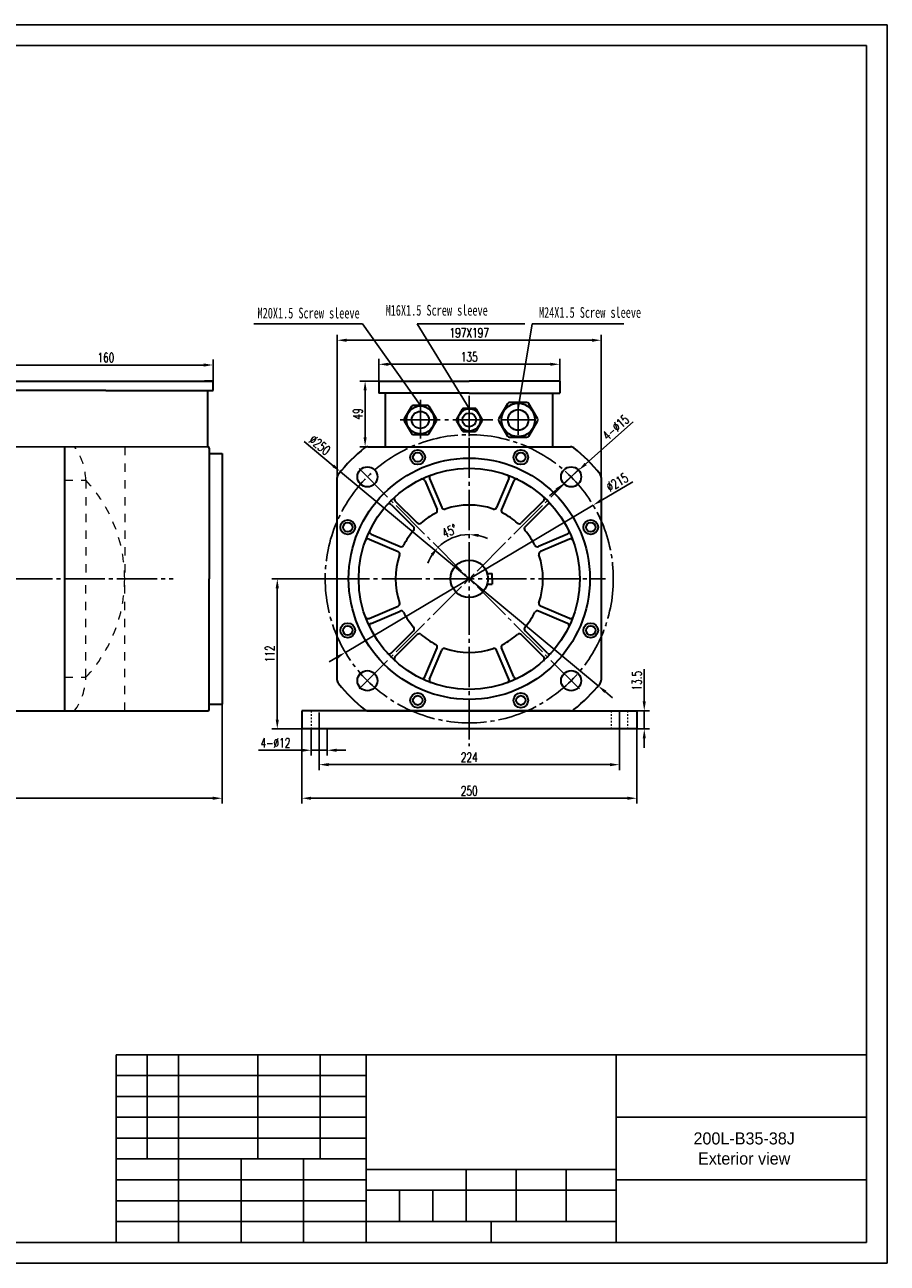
# Model space of a CAD drawing. Header units: inches. Extents: x -1054 to 8431, y -6070 to -4411.
# Tile 2 of 15: x -391 to 253, y -6070 to -5146. Entities that reach past the tile are written whole.
import ezdxf

# ---------------------------------------------------------------- set-up
doc = ezdxf.new("R2010")
doc.units = ezdxf.units.IN
doc.header["$MEASUREMENT"] = 0
doc.linetypes.add('EB_DASHDOT', pattern=[39, 30, -3, 3, -3])
doc.linetypes.add('JIS_02_1.2', pattern=[2.5, 1.25, -1.25])
for name, color, linetype in [('1', 1, 'Continuous'), ('尺寸线', 7, 'Continuous'), ('细实线', 7, 'Continuous')]:
    doc.layers.add(name, color=color, linetype=linetype)
for name, color, linetype, lineweight in [('CAXA1', 1, 'EB_DASHDOT', 25), ('实线', 7, 'Continuous', 30), ('虚线', 7, 'JIS_02_1.2', 13)]:
    doc.layers.add(name, color=color, linetype=linetype, lineweight=lineweight)
doc.styles.add('STYLE1', font='txt', dxfattribs={"width": 0.7})
doc.styles.add('STYLE2', font='txt')
doc.styles.add('wldj', font='txt.shx', dxfattribs={"width": 0.7, "bigfont": 'INTECAD.SHX'})
doc.dimstyles.new('半径标注', dxfattribs={"dimscale": 2, "dimtxt": 3.5, "dimasz": 3.5, "dimexe": 2, "dimexo": 0, "dimgap": 1, "dimtad": 1, "dimdec": 3, "dimdsep": 46, "dimtxsty": 'wldj', "dimcen": 0.09, "dimclrd": 1, "dimclre": 1, "dimclrt": 3, "dimazin": 2, "dimtfac": 0.7, "dimtdec": 3, "dimtmove": 0, "dimatfit": 3, "dimfxl": 1, "dimtzin": 0, "dimarcsym": 0})

# ---------------------------------------------------------------- blocks, each defined once
blk = doc.blocks.new('*D44')
at = {"color": 1, "lineweight": -2}
for start, end in [(90, 135), (65.69093, 77.84546), (147.15454, 159.30907)]:
    blk.add_arc((-59.18, -5559.41), 33.06, start, end, dxfattribs=at)
at = {"color": 1}
for points in [[(-52.34, -5528.25), (-52.09, -5525.93), (-59.18, -5526.35)], [(-87.86, -5540.75), (-86.04, -5542.21), (-82.55, -5536.03)]]:
    blk.add_solid(points, dxfattribs=at)
at = {"layer": 'Defpoints', "color": 0}
for p in [(-59.18, -5454.18), (-141.32, -5477.27), (-67.73, -5527.48), (-59.18, -5559.41), (-59.18, -5684.15)]:
    blk.add_point(p, dxfattribs=at)
at = {"color": 3, "insert": (-73.93, -5523.79), "char_height": 7, "attachment_point": 5, "rotation": 22.5, "style": 'wldj'}
blk.add_mtext('45°', dxfattribs=at)
blk = doc.blocks.new('*D37')
at = {"color": 1, "lineweight": -2}
for p, q in [((-243.62, -5652.91), (-243.62, -5727.12)), ((-699.12, -5657.91), (-699.12, -5727.12)), ((-692.12, -5723.12), (-250.62, -5723.12))]:
    blk.add_line(p, q, dxfattribs=at)
at = {"color": 1}
for points in [[(-692.12, -5721.95), (-692.12, -5724.29), (-699.12, -5723.12)], [(-250.62, -5724.29), (-250.62, -5721.95), (-243.62, -5723.12)]]:
    blk.add_solid(points, dxfattribs=at)
at = {"layer": 'Defpoints', "color": 0}
for p in [(-243.62, -5652.91), (-699.12, -5657.91), (-243.62, -5723.12)]:
    blk.add_point(p, dxfattribs=at)
at = {"color": 3, "insert": (-471.37, -5717.62), "char_height": 7, "attachment_point": 5, "style": 'wldj'}
blk.add_mtext('455.5', dxfattribs=at)
blk = doc.blocks.new('*D38')
at = {"color": 1, "lineweight": -2}
for p, q in [((-157.68, -5483.84), (-157.68, -5377.49)), ((-150.68, -5381.49), (32.32, -5381.49)), ((39.32, -5483.84), (39.32, -5377.49))]:
    blk.add_line(p, q, dxfattribs=at)
at = {"color": 1}
for points in [[(-150.68, -5380.32), (-150.68, -5382.66), (-157.68, -5381.49)], [(32.32, -5380.32), (32.32, -5382.66), (39.32, -5381.49)]]:
    blk.add_solid(points, dxfattribs=at)
at = {"layer": 'Defpoints', "color": 0}
for p in [(39.32, -5381.49), (-157.68, -5483.84), (39.32, -5483.84)]:
    blk.add_point(p, dxfattribs=at)
at = {"color": 3, "insert": (-59.18, -5375.99), "char_height": 7, "attachment_point": 5, "style": 'wldj'}
blk.add_mtext('197X197', dxfattribs=at)
blk = doc.blocks.new('*D46')
at = {"color": 1, "lineweight": -2}
for p, q in [((62.77, -5486.99), (39.27, -5500.95)), ((-151.61, -5614.3), (33.25, -5504.52)), ((-157.63, -5617.88), (-163.64, -5621.45))]:
    blk.add_line(p, q, dxfattribs=at)
at = {"color": 1}
for points in [[(38.68, -5499.94), (39.87, -5501.95), (33.25, -5504.52)], [(-158.22, -5616.87), (-157.03, -5618.88), (-151.61, -5614.3)]]:
    blk.add_solid(points, dxfattribs=at)
at = {"layer": 'Defpoints', "color": 0}
for p in [(33.25, -5504.52), (-151.61, -5614.3)]:
    blk.add_point(p, dxfattribs=at)
at = {"color": 3, "insert": (51.22, -5487.45), "char_height": 7, "attachment_point": 5, "rotation": 30.70478, "style": 'wldj'}
blk.add_mtext('∅215', dxfattribs=at)
blk = doc.blocks.new('*D47')
at = {"color": 1, "lineweight": -2}
for p, q in [((63.24, -5442.32), (27.69, -5473.79)), ((11.22, -5488.37), (22.45, -5478.43)), ((5.98, -5493.01), (0.74, -5497.65))]:
    blk.add_line(p, q, dxfattribs=at)
at = {"color": 1}
for points in [[(26.92, -5472.91), (28.47, -5474.66), (22.45, -5478.43)], [(5.21, -5492.13), (6.75, -5493.88), (11.22, -5488.37)]]:
    blk.add_solid(points, dxfattribs=at)
at = {"layer": 'Defpoints', "color": 0}
for p in [(22.45, -5478.43), (11.22, -5488.37)]:
    blk.add_point(p, dxfattribs=at)
at = {"color": 3, "insert": (50.15, -5446.57), "char_height": 7, "attachment_point": 5, "rotation": 41.5143, "style": 'wldj'}
blk.add_mtext('{\\Ftxt,intecad|c134;4-%%C15}', dxfattribs=at)
blk = doc.blocks.new('*D39')
at = {"color": 1, "lineweight": -2}
for p, q in [((-182.38, -5457.1), (-160.73, -5475.08)), ((36.99, -5639.27), (-155.34, -5479.55)), ((42.37, -5643.74), (47.76, -5648.21))]:
    blk.add_line(p, q, dxfattribs=at)
at = {"color": 1}
for points in [[(-159.98, -5474.18), (-161.47, -5475.98), (-155.34, -5479.55)], [(43.12, -5642.84), (41.63, -5644.64), (36.99, -5639.27)]]:
    blk.add_solid(points, dxfattribs=at)
at = {"layer": 'Defpoints', "color": 0}
for p in [(-155.34, -5479.55), (36.99, -5639.27)]:
    blk.add_point(p, dxfattribs=at)
at = {"color": 3, "insert": (-170.73, -5459.62), "char_height": 7, "attachment_point": 5, "rotation": 320.29286, "style": 'wldj'}
blk.add_mtext('∅250', dxfattribs=at)
blk = doc.blocks.new('*D40')
at = {"color": 1, "lineweight": -2}
for p, q in [((-126.68, -5411.91), (-140.89, -5411.91)), ((-136.89, -5418.91), (-136.89, -5453.91)), ((-134.75, -5460.91), (-140.89, -5460.91))]:
    blk.add_line(p, q, dxfattribs=at)
at = {"color": 1}
for points in [[(-138.06, -5418.91), (-135.72, -5418.91), (-136.89, -5411.91)], [(-138.06, -5453.91), (-135.72, -5453.91), (-136.89, -5460.91)]]:
    blk.add_solid(points, dxfattribs=at)
at = {"layer": 'Defpoints', "color": 0}
for p in [(-126.68, -5411.91), (-136.89, -5460.91), (-134.75, -5460.91)]:
    blk.add_point(p, dxfattribs=at)
at = {"color": 3, "insert": (-142.39, -5436.41), "char_height": 7, "attachment_point": 5, "rotation": 90, "style": 'wldj'}
blk.add_mtext('49', dxfattribs=at)
blk = doc.blocks.new('*D41')
at = {"color": 1, "lineweight": -2}
for p, q in [((-126.68, -5411.91), (-126.68, -5395.41)), ((-119.68, -5399.41), (1.32, -5399.41)), ((8.32, -5411.91), (8.32, -5395.41))]:
    blk.add_line(p, q, dxfattribs=at)
at = {"color": 1}
for points in [[(-119.68, -5398.25), (-119.68, -5400.58), (-126.68, -5399.41)], [(1.32, -5398.25), (1.32, -5400.58), (8.32, -5399.41)]]:
    blk.add_solid(points, dxfattribs=at)
at = {"layer": 'Defpoints', "color": 0}
for p in [(8.32, -5399.41), (-126.68, -5411.91), (8.32, -5411.91)]:
    blk.add_point(p, dxfattribs=at)
at = {"color": 3, "insert": (-59.18, -5393.91), "char_height": 7, "attachment_point": 5, "style": 'wldj'}
blk.add_mtext('{\\Ftxt,intecad|c134;135}', dxfattribs=at)
blk = doc.blocks.new('*D52')
at = {"color": 1, "lineweight": -2}
for p, q in [((-410.3, -5411.91), (-410.3, -5395.95)), ((-403.3, -5399.95), (-257.3, -5399.95)), ((-250.3, -5411.91), (-250.3, -5395.95))]:
    blk.add_line(p, q, dxfattribs=at)
at = {"color": 1}
for points in [[(-403.3, -5398.78), (-403.3, -5401.12), (-410.3, -5399.95)], [(-257.3, -5398.78), (-257.3, -5401.12), (-250.3, -5399.95)]]:
    blk.add_solid(points, dxfattribs=at)
at = {"layer": 'Defpoints', "color": 0}
for p in [(-250.3, -5399.95), (-410.3, -5411.91), (-250.3, -5411.91)]:
    blk.add_point(p, dxfattribs=at)
at = {"color": 3, "insert": (-330.3, -5394.45), "char_height": 7, "attachment_point": 5, "style": 'wldj'}
blk.add_mtext('160', dxfattribs=at)
blk = doc.blocks.new('*D57')
at = {"color": 1, "lineweight": -2}
for p, q in [((-163.54, -5559.41), (-206.42, -5559.41)), ((-202.42, -5566.41), (-202.42, -5664.41)), ((-184.18, -5671.41), (-206.42, -5671.41))]:
    blk.add_line(p, q, dxfattribs=at)
at = {"color": 1}
for points in [[(-203.59, -5566.41), (-201.25, -5566.41), (-202.42, -5559.41)], [(-203.59, -5664.41), (-201.25, -5664.41), (-202.42, -5671.41)]]:
    blk.add_solid(points, dxfattribs=at)
at = {"layer": 'Defpoints', "color": 0}
for p in [(-163.54, -5559.41), (-202.42, -5671.41), (-184.18, -5671.41)]:
    blk.add_point(p, dxfattribs=at)
at = {"color": 3, "insert": (-207.92, -5615.41), "char_height": 7, "attachment_point": 5, "rotation": 90, "style": 'wldj'}
blk.add_mtext('112', dxfattribs=at)
blk = doc.blocks.new('*D58')
at = {"color": 1, "lineweight": -2}
for p, q in [((-171.18, -5673.31), (-171.18, -5702.05)), ((52.82, -5673.31), (52.82, -5702.05)), ((-164.18, -5698.05), (45.82, -5698.05))]:
    blk.add_line(p, q, dxfattribs=at)
at = {"color": 1}
for points in [[(-164.18, -5696.88), (-164.18, -5699.21), (-171.18, -5698.05)], [(45.82, -5696.88), (45.82, -5699.21), (52.82, -5698.05)]]:
    blk.add_solid(points, dxfattribs=at)
at = {"layer": 'Defpoints', "color": 0}
for p in [(-171.18, -5673.31), (52.82, -5673.31), (52.82, -5698.05)]:
    blk.add_point(p, dxfattribs=at)
at = {"color": 3, "insert": (-59.18, -5692.55), "char_height": 7, "attachment_point": 5, "style": 'wldj'}
blk.add_mtext('224', dxfattribs=at)
blk = doc.blocks.new('*D59')
at = {"color": 1, "lineweight": -2}
for p, q in [((-184.18, -5671.41), (-184.18, -5727.12)), ((65.82, -5671.41), (65.82, -5727.12)), ((-177.18, -5723.12), (58.82, -5723.12))]:
    blk.add_line(p, q, dxfattribs=at)
at = {"color": 1}
for points in [[(-177.18, -5721.95), (-177.18, -5724.29), (-184.18, -5723.12)], [(58.82, -5721.95), (58.82, -5724.29), (65.82, -5723.12)]]:
    blk.add_solid(points, dxfattribs=at)
at = {"layer": 'Defpoints', "color": 0}
for p in [(-184.18, -5671.41), (65.82, -5671.41), (65.82, -5723.12)]:
    blk.add_point(p, dxfattribs=at)
at = {"color": 3, "insert": (-59.18, -5717.62), "char_height": 7, "attachment_point": 5, "style": 'wldj'}
blk.add_mtext('250', dxfattribs=at)
blk = doc.blocks.new('*D60')
at = {"color": 1, "lineweight": -2}
for p, q in [((-177.18, -5671.41), (-177.18, -5691.31)), ((-165.18, -5671.41), (-165.18, -5691.31)), ((-184.18, -5687.31), (-216.41, -5687.31)), ((-165.18, -5687.31), (-177.18, -5687.31)), ((-158.18, -5687.31), (-151.18, -5687.31))]:
    blk.add_line(p, q, dxfattribs=at)
at = {"color": 1}
for points in [[(-184.18, -5686.14), (-184.18, -5688.48), (-177.18, -5687.31)], [(-158.18, -5686.14), (-158.18, -5688.48), (-165.18, -5687.31)]]:
    blk.add_solid(points, dxfattribs=at)
at = {"layer": 'Defpoints', "color": 0}
for p in [(-177.18, -5671.41), (-165.18, -5671.41), (-177.18, -5687.31)]:
    blk.add_point(p, dxfattribs=at)
at = {"color": 3, "insert": (-203.79, -5681.81), "char_height": 7, "attachment_point": 5, "style": 'wldj'}
blk.add_mtext('{\\Ftxt,intecad|c134;4-%%C12}', dxfattribs=at)
blk = doc.blocks.new('*D61')
at = {"color": 1, "lineweight": -2}
for p, q in [((71.41, -5650.91), (71.41, -5626.84)), ((65.82, -5657.91), (75.41, -5657.91)), ((71.41, -5671.41), (71.41, -5657.91)), ((65.82, -5671.41), (75.41, -5671.41)), ((71.41, -5678.41), (71.41, -5685.41))]:
    blk.add_line(p, q, dxfattribs=at)
at = {"color": 1}
for points in [[(70.24, -5650.91), (72.57, -5650.91), (71.41, -5657.91)], [(70.24, -5678.41), (72.57, -5678.41), (71.41, -5671.41)]]:
    blk.add_solid(points, dxfattribs=at)
at = {"layer": 'Defpoints', "color": 0}
for p in [(65.82, -5657.91), (71.41, -5657.91), (65.82, -5671.41)]:
    blk.add_point(p, dxfattribs=at)
at = {"color": 3, "insert": (65.91, -5635.38), "char_height": 7, "attachment_point": 5, "rotation": 90, "style": 'wldj'}
blk.add_mtext('{\\Ftxt,intecad|c134;13.5}', dxfattribs=at)

msp = doc.modelspace()

# ---------------------------------------------------------------- linework, layer by layer
for p, q in [((-1053.6629, -5146.1617), (252.7051, -5146.1617)), ((252.7051, -5146.1617), (252.7051, -6069.9505)), ((-641.1151, -5460.9113), (-254.2968, -5460.9113)), ((237.1531, -5914.4305), (-322.7189, -5914.4305)), ((-322.7189, -5914.4305), (-322.7189, -6054.3985)), ((-299.3909, -5992.1905), (-299.3909, -5914.4305)), ((-276.0629, -6054.3985), (-276.0629, -5914.4305)), ((-216.9653, -5992.1905), (-216.9653, -5914.4305)), ((-170.3093, -5992.1905), (-170.3093, -5914.4305)), ((-136.0949, -6054.3985), (-136.0949, -5914.4305)), ((50.5291, -6054.3985), (50.5291, -5914.4305)), ((-136.0949, -5929.9825), (-322.7189, -5929.9825)), ((-136.0949, -5945.5345), (-322.7189, -5945.5345)), ((-136.0949, -5961.0865), (-322.7189, -5961.0865)), ((237.1531, -5961.0865), (50.5291, -5961.0865)), ((-136.0949, -5976.6385), (-322.7189, -5976.6385)), ((-136.0949, -5992.1905), (-322.7189, -5992.1905)), ((-229.4069, -6054.3985), (-229.4069, -5992.1905)), ((-182.7509, -6054.3985), (-182.7509, -5992.1905)), ((50.5291, -5999.9665), (-136.0949, -5999.9665)), ((-61.4453, -6038.8465), (-61.4453, -5999.9665)), ((-24.1205, -6038.8465), (-24.1205, -5999.9665)), ((13.2043, -6038.8465), (13.2043, -5999.9665)), ((-136.0949, -6007.7425), (-322.7189, -6007.7425)), ((-136.0949, -6007.7425), (-322.7189, -6007.7425)), ((-136.0949, -6007.7425), (-322.7189, -6007.7425)), ((237.1531, -6007.7425), (50.5291, -6007.7425)), ((50.5291, -6015.5185), (-136.0949, -6015.5185)), ((-111.2117, -6038.8465), (-111.2117, -6015.5185)), ((-86.3285, -6038.8465), (-86.3285, -6015.5185)), ((-136.0949, -6023.2945), (-322.7189, -6023.2945)), ((50.5291, -6038.8465), (-322.7189, -6038.8465)), ((-42.7829, -6054.3985), (-42.7829, -6038.8465)), ((252.7051, -6069.9505), (-1053.6629, -6069.9505))]:
    msp.add_line(p, q)
at = {"color": 3}
for p, q in [((-219.9303, -5369.2174), (-138.9497, -5369.2174)), ((-138.9497, -5369.2174), (-95.677, -5430.1113)), ((-98.1649, -5369.2174), (-59.177, -5432.2713)), ((-98.1649, -5369.2174), (-17.6202, -5369.2174)), ((-22.677, -5432.2713), (-12.3613, -5369.2174)), ((-12.3613, -5369.2174), (26.6974, -5369.2174)), ((-12.3613, -5369.2174), (56.1119, -5369.2174))]:
    msp.add_line(p, q, dxfattribs=at)
at = {"layer": '1'}
for p, q in [((-975.9029, -5161.7137), (237.1531, -5161.7137)), ((237.1531, -5161.7137), (237.1531, -6054.3985)), ((237.1531, -6054.3985), (-975.9029, -6054.3985))]:
    msp.add_line(p, q, dxfattribs=at)
at = {"layer": 'CAXA1', "linetype": 'EB_DASHDOT', "lineweight": 25}
for p, q in [((-95.677, -5426.011), (-95.677, -5454.6859)), ((-95.677, -5426.011), (-95.677, -5454.6859)), ((-59.177, -5423.031), (-59.177, -5457.4409)), ((-59.177, -5423.031), (-59.177, -5457.4409)), ((-22.677, -5428.9911), (-22.677, -5451.931)), ((-22.677, -5428.9911), (-22.677, -5451.931)), ((-80.9825, -5440.9113), (-110.7892, -5440.9113)), ((-80.9825, -5440.9113), (-110.7892, -5440.9113)), ((-41.5437, -5440.9113), (-77.3116, -5440.9113)), ((-41.5437, -5440.9113), (-77.3116, -5440.9113)), ((-10.9214, -5440.9113), (-34.7667, -5440.9113)), ((-10.9214, -5440.9113), (-34.7667, -5440.9113)), ((-59.177, -5454.1758), (-59.177, -5684.1543)), ((-141.3208, -5477.2674), (-59.177, -5559.4113)), ((22.9669, -5477.2674), (-59.177, -5559.4113)), ((-634.0715, -5559.4113), (-280.0711, -5559.4113)), ((-163.5353, -5559.4113), (42.5616, -5559.4113)), ((-141.3208, -5641.5552), (-59.177, -5559.4113)), ((22.9669, -5641.5552), (-59.177, -5559.4113)), ((-171.177, -5659.0406), (-171.177, -5673.3074)), ((52.823, -5658.7687), (52.823, -5673.3074))]:
    msp.add_line(p, q, dxfattribs=at)
msp.add_circle((-59.177, -5559.4113), 107.5, dxfattribs=at)
at = {"layer": '实线'}
for p, q in [((-410.2968, -5411.9113), (-250.2968, -5411.9113)), ((-250.2968, -5411.9113), (-256.7968, -5411.9113)), ((-250.2968, -5418.9113), (-250.2968, -5411.9113)), ((-126.677, -5411.9113), (-59.177, -5411.9113)), ((-126.677, -5411.9113), (-126.677, -5420.9113)), ((8.323, -5411.9113), (-59.177, -5411.9113)), ((8.323, -5411.9113), (8.323, -5420.9113)), ((-330.2968, -5418.9113), (-410.2968, -5418.9113)), ((-330.2968, -5418.9113), (-250.2968, -5418.9113)), ((-254.2968, -5460.9113), (-254.2968, -5418.9113)), ((-59.177, -5420.9113), (-126.677, -5420.9113)), ((-121.6428, -5460.9113), (-121.6428, -5420.9113)), ((-59.177, -5420.9113), (8.323, -5420.9113)), ((3.2889, -5460.9113), (3.2889, -5420.9113)), ((-361.2968, -5460.9113), (-361.2968, -5657.9113)), ((-253.2968, -5461.9113), (-253.2968, -5559.4113)), ((-253.2968, -5465.9113), (-243.6151, -5465.9113)), ((-243.6151, -5465.9113), (-243.6151, -5652.9113)), ((-243.6151, -5465.9113), (-243.6151, -5652.9113)), ((-243.6151, -5465.9113), (-243.6151, -5652.9113)), ((-134.7465, -5460.9113), (16.3925, -5460.9113)), ((-157.677, -5634.9808), (-157.677, -5483.8418)), ((-92.433, -5486.1836), (-83.2347, -5507.8533)), ((-88.7509, -5484.6207), (-79.5527, -5506.2904)), ((-29.603, -5484.6207), (-38.8012, -5506.2904)), ((-25.9209, -5486.1836), (-35.1192, -5507.8533)), ((39.323, -5483.8418), (39.323, -5634.9808)), ((-117.443, -5503.9737), (-100.7969, -5520.6198)), ((-114.6145, -5501.1453), (-97.9685, -5517.7914)), ((-3.7394, -5501.1453), (-20.3854, -5517.7914)), ((-0.911, -5503.9737), (-17.557, -5520.6198)), ((-133.9675, -5529.8373), (-112.2978, -5539.0355)), ((-132.4046, -5526.1553), (-110.7349, -5535.3535)), ((14.0507, -5526.1553), (-7.619, -5535.3535)), ((15.6136, -5529.8373), (-6.0561, -5539.0355)), ((-253.2968, -5656.9113), (-253.2968, -5559.4113)), ((-45.7605, -5555.4113), (-42.177, -5555.4113)), ((-42.177, -5559.4113), (-42.177, -5555.4113)), ((-42.177, -5559.4113), (-42.177, -5563.4113)), ((-45.7605, -5563.4113), (-42.177, -5563.4113)), ((-133.9675, -5588.9853), (-112.2978, -5579.787)), ((-132.4046, -5592.6673), (-110.7349, -5583.4691)), ((14.0507, -5592.6673), (-7.619, -5583.4691)), ((15.6136, -5588.9853), (-6.0561, -5579.787)), ((-117.443, -5614.8489), (-100.7969, -5598.2028)), ((-114.6145, -5617.6773), (-97.9685, -5601.0312)), ((-3.7394, -5617.6773), (-20.3854, -5601.0312)), ((-0.911, -5614.8489), (-17.557, -5598.2028)), ((-92.433, -5632.6389), (-83.2347, -5610.9693)), ((-88.7509, -5634.2019), (-79.5527, -5612.5322)), ((-29.603, -5634.2019), (-38.8012, -5612.5322)), ((-25.9209, -5632.6389), (-35.1192, -5610.9693)), ((-253.2968, -5652.9113), (-243.6151, -5652.9113)), ((-406.2968, -5657.9113), (-365.2968, -5657.9113)), ((-365.2968, -5657.9113), (-254.2968, -5657.9113)), ((-107.677, -5657.9113), (-184.177, -5657.9113)), ((-184.177, -5657.9113), (-184.177, -5671.4113)), ((16.3925, -5657.9113), (-134.7465, -5657.9113)), ((65.823, -5657.9113), (65.823, -5671.4113)), ((65.823, -5671.4113), (-184.177, -5671.4113))]:
    msp.add_line(p, q, dxfattribs=at)
at = {"layer": '实线', "color": 0}
for p, q in [((-102.3742, -5430.9113), (-107.6858, -5440.1113)), ((-102.3742, -5430.9113), (-107.6858, -5440.1113)), ((-90.3653, -5430.1113), (-100.9886, -5430.1113)), ((-90.3653, -5430.1113), (-100.9886, -5430.1113)), ((-83.6681, -5440.1113), (-88.9797, -5430.9113)), ((-83.6681, -5440.1113), (-88.9797, -5430.9113)), ((-30.7137, -5428.9113), (-37.0876, -5439.9513)), ((-30.7137, -5428.9113), (-37.0876, -5439.9513)), ((-16.303, -5427.9513), (-29.0509, -5427.9513)), ((-16.303, -5427.9513), (-29.0509, -5427.9513)), ((-8.2663, -5439.9513), (-14.6402, -5428.9113)), ((-8.2663, -5439.9513), (-14.6402, -5428.9113)), ((-64.5348, -5432.9113), (-68.7841, -5440.2713)), ((-64.5348, -5432.9113), (-68.7841, -5440.2713)), ((-54.9277, -5432.2713), (-63.4263, -5432.2713)), ((-54.9277, -5432.2713), (-63.4263, -5432.2713)), ((-49.5698, -5440.2713), (-53.8191, -5432.9113)), ((-49.5698, -5440.2713), (-53.8191, -5432.9113)), ((-107.6858, -5441.7113), (-102.3742, -5450.9113)), ((-107.6858, -5441.7113), (-102.3742, -5450.9113)), ((-88.9797, -5450.9113), (-83.6681, -5441.7113)), ((-88.9797, -5450.9113), (-83.6681, -5441.7113)), ((-68.7841, -5441.5513), (-64.5348, -5448.9113)), ((-68.7841, -5441.5513), (-64.5348, -5448.9113)), ((-63.4263, -5449.5513), (-54.9277, -5449.5513)), ((-53.8191, -5448.9113), (-49.5698, -5441.5513)), ((-53.8191, -5448.9113), (-49.5698, -5441.5513)), ((-37.0876, -5441.8713), (-30.7137, -5452.9113)), ((-37.0876, -5441.8713), (-30.7137, -5452.9113)), ((-14.6402, -5452.9113), (-8.2663, -5441.8713)), ((-14.6402, -5452.9113), (-8.2663, -5441.8713)), ((-100.9886, -5451.7113), (-90.3653, -5451.7113)), ((-29.0509, -5453.8713), (-16.303, -5453.8713)), ((-134.7465, -5657.9113), (65.823, -5657.9113))]:
    msp.add_line(p, q, dxfattribs=at)
for centre, radius in [((-95.677, -5440.9113), 10.4), ((-95.677, -5440.9113), 10.4), ((-22.677, -5440.9113), 12.48), ((-22.677, -5440.9113), 12.48), ((-95.677, -5440.9113), 6.4), ((-95.677, -5440.9113), 6.4), ((-59.177, -5440.9113), 8.32), ((-59.177, -5440.9113), 8.32), ((-59.177, -5440.9113), 5.12), ((-59.177, -5440.9113), 5.12), ((-22.677, -5440.9113), 7.68), ((-22.677, -5440.9113), 7.68)]:
    msp.add_circle(centre, radius, dxfattribs=at)
at = {"layer": '实线'}
for centre, radius in [((-97.664, -5468.7416), 5.5), ((-97.664, -5468.7416), 3.5), ((-20.6899, -5468.7416), 5.5), ((-20.6899, -5468.7416), 3.5), ((-59.177, -5559.4113), 90), ((-135.1909, -5483.3973), 7.5), ((-59.177, -5559.4113), 82.5), ((16.837, -5483.3973), 7.5), ((-149.8467, -5520.9243), 5.5), ((-149.8467, -5520.9243), 3.5), ((31.4928, -5520.9243), 5.5), ((31.4928, -5520.9243), 3.5), ((-59.177, -5559.4113), 14), ((-149.8467, -5597.8983), 5.5), ((-149.8467, -5597.8983), 3.5), ((31.4928, -5597.8983), 5.5), ((31.4928, -5597.8983), 3.5), ((-135.1909, -5635.4253), 7.5), ((16.837, -5635.4253), 7.5), ((-97.664, -5650.081), 5.5), ((-97.664, -5650.081), 3.5), ((-20.6899, -5650.081), 5.5), ((-20.6899, -5650.081), 3.5)]:
    msp.add_circle(centre, radius, dxfattribs=at)
at = {"layer": '实线', "color": 0}
for centre, radius, start, end in [((-100.9886, -5431.7113), 1.6, 90, 150), ((-100.9886, -5431.7113), 1.6, 90, 150), ((-90.3653, -5431.7113), 1.6, 30, 90), ((-90.3653, -5431.7113), 1.6, 30, 90), ((-29.0509, -5429.8713), 1.92, 90, 150), ((-29.0509, -5429.8713), 1.92, 90, 150), ((-16.303, -5429.8713), 1.92, 30, 90), ((-16.303, -5429.8713), 1.92, 30, 90), ((-106.3002, -5440.9113), 1.6, 150, 210), ((-106.3002, -5440.9113), 1.6, 150, 210), ((-85.0537, -5440.9113), 1.6, 330, 30), ((-85.0537, -5440.9113), 1.6, 330, 30), ((-67.6756, -5440.9113), 1.28, 150, 210), ((-67.6756, -5440.9113), 1.28, 150, 210), ((-63.4263, -5433.5513), 1.28, 90, 150), ((-63.4263, -5433.5513), 1.28, 90, 150), ((-54.9277, -5433.5513), 1.28, 30, 90), ((-54.9277, -5433.5513), 1.28, 30, 90), ((-50.6784, -5440.9113), 1.28, 330, 30), ((-50.6784, -5440.9113), 1.28, 330, 30), ((-35.4249, -5440.9113), 1.92, 150, 210), ((-35.4249, -5440.9113), 1.92, 150, 210), ((-9.9291, -5440.9113), 1.92, 330, 30), ((-9.9291, -5440.9113), 1.92, 330, 30), ((-63.4263, -5448.2713), 1.28, 210, 270), ((-54.9277, -5448.2713), 1.28, 270, 330), ((-100.9886, -5450.1113), 1.6, 210, 270), ((-90.3653, -5450.1113), 1.6, 270, 330), ((-29.0509, -5451.9513), 1.92, 210, 270), ((-16.303, -5451.9513), 1.92, 270, 330)]:
    msp.add_arc(centre, radius, start, end, dxfattribs=at)
at = {"layer": '实线'}
for centre, radius, start, end in [((-254.2968, -5461.9113), 1, 0, 90), ((-59.177, -5559.4113), 125, 128.6485323, 141.3514677), ((-134.7465, -5464.9113), 4, 90, 128.6485323), ((16.3925, -5464.9113), 4, 51.3514677, 90), ((-59.177, -5559.4113), 125, 38.6485323, 51.3514677), ((-153.677, -5483.8418), 4, 141.3514677, 180), ((-94.274, -5486.9651), 2, 23, 115.8481681), ((-86.9099, -5483.8393), 2, 110.1518319, 203), ((-31.444, -5483.8393), 2, 337, 69.8481681), ((-24.0799, -5486.9651), 2, 64.1518319, 157), ((35.323, -5483.8418), 4, 0, 38.6485323), ((-118.8572, -5505.3879), 2, 45, 137.8481681), ((-113.2003, -5499.7311), 2, 132.1518319, 225), ((-59.177, -5559.4113), 55, 71.0240639, 108.9759361), ((-5.1536, -5499.7311), 2, 315, 47.8481681), ((0.5033, -5505.3879), 2, 42.1518319, 135), ((-59.177, -5559.4113), 55, 117.0240639, 130.9759361), ((-85.0757, -5508.6348), 2, 297.0240639, 23), ((-77.7117, -5505.5089), 2, 203, 288.9759361), ((-40.6422, -5505.5089), 2, 251.0240639, 337), ((-33.2782, -5508.6348), 2, 157, 242.9759361), ((-59.177, -5559.4113), 55, 49.0240639, 62.9759361), ((-131.6231, -5524.3143), 2, 154.1518319, 247), ((-59.177, -5559.4113), 55, 139.0240639, 152.9759361), ((-102.2111, -5522.034), 2, 319.0240639, 45), ((-96.5543, -5516.3771), 2, 225, 310.9759361), ((-21.7997, -5516.3771), 2, 229.0240639, 315), ((-16.1428, -5522.034), 2, 135, 220.9759361), ((-59.177, -5559.4113), 55, 27.0240639, 40.9759361), ((13.2692, -5524.3143), 2, 293, 25.8481681), ((-134.749, -5531.6783), 2, 67, 159.8481681), ((16.3951, -5531.6783), 2, 20.1518319, 113), ((-59.177, -5559.4113), 55, 161.0240639, 198.9759361), ((-113.0793, -5540.8765), 2, 341.0240639, 67), ((-109.9535, -5533.5125), 2, 247, 332.9759361), ((-8.4005, -5533.5125), 2, 207.0240639, 293), ((-5.2746, -5540.8765), 2, 113, 198.9759361), ((-59.177, -5559.4113), 55, 341.0240639, 18.9759361), ((-113.0793, -5577.946), 2, 293, 18.9759361), ((-5.2746, -5577.946), 2, 161.0240639, 247), ((-134.749, -5587.1443), 2, 200.1518319, 293), ((-109.9535, -5585.3101), 2, 27.0240639, 113), ((-59.177, -5559.4113), 55, 207.0240639, 220.9759361), ((-59.177, -5559.4113), 55, 319.0240639, 332.9759361), ((-8.4005, -5585.3101), 2, 67, 152.9759361), ((16.3951, -5587.1443), 2, 247, 339.8481681), ((-131.6231, -5594.5083), 2, 113, 205.8481681), ((-102.2111, -5596.7886), 2, 315, 40.9759361), ((-16.1428, -5596.7886), 2, 139.0240639, 225), ((13.2692, -5594.5083), 2, 334.1518319, 67), ((-96.5543, -5602.4454), 2, 49.0240639, 135), ((-59.177, -5559.4113), 55, 229.0240639, 242.9759361), ((-59.177, -5559.4113), 55, 297.0240639, 310.9759361), ((-21.7997, -5602.4454), 2, 45, 130.9759361), ((-118.8572, -5613.4346), 2, 222.1518319, 315), ((-85.0757, -5610.1878), 2, 337, 62.9759361), ((-77.7117, -5613.3136), 2, 71.0240639, 157), ((-59.177, -5559.4113), 55, 251.0240639, 288.9759361), ((-40.6422, -5613.3136), 2, 23, 108.9759361), ((-33.2782, -5610.1878), 2, 117.0240639, 203), ((0.5033, -5613.4346), 2, 225, 317.8481681), ((-113.2003, -5619.0915), 2, 135, 227.8481681), ((-5.1536, -5619.0915), 2, 312.1518319, 45), ((-153.677, -5634.9808), 4, 180, 218.6485323), ((-94.274, -5631.8575), 2, 244.1518319, 337), ((-86.9099, -5634.9833), 2, 157, 249.8481681), ((-31.444, -5634.9833), 2, 290.1518319, 23), ((-24.0799, -5631.8575), 2, 203, 295.8481681), ((35.323, -5634.9808), 4, 321.3514677, 0), ((-59.177, -5559.4113), 125, 218.6485323, 231.3514677), ((-59.177, -5559.4113), 125, 308.6485323, 321.3514677), ((-254.2968, -5656.9113), 1, 270, 0), ((-134.7465, -5653.9113), 4, 231.3514677, 270), ((16.3925, -5653.9113), 4, 270, 308.6485323)]:
    msp.add_arc(centre, radius, start, end, dxfattribs=at)
at = {"layer": '细实线'}
msp.add_line((42.7531, -5914.4305), (107.5531, -5914.4305), dxfattribs=at)
at = {"layer": '虚线', "color": 2, "ltscale": 5}
for p, q in [((-316.2968, -5460.9113), (-316.2968, -5559.4113)), ((-361.2968, -5485.9113), (-345.2968, -5485.9113)), ((-345.2968, -5485.9113), (-345.2968, -5559.4113)), ((-345.2968, -5632.9113), (-345.2968, -5559.4113)), ((-316.2968, -5657.9113), (-316.2968, -5559.4113)), ((-361.2968, -5632.9113), (-345.2968, -5632.9113))]:
    msp.add_line(p, q, dxfattribs=at)
at = {"layer": '虚线', "color": 2}
for p, q in [((-177.177, -5657.9113), (-177.177, -5671.4113)), ((46.823, -5657.9113), (46.823, -5671.4113)), ((58.823, -5657.9113), (58.823, -5671.4113))]:
    msp.add_line(p, q, dxfattribs=at)
at = {"layer": '虚线', "color": 2, "ltscale": 5}
for centre, radius, start, end in [((-390.1374, -5487.0002), 44.8538, 1.391047, 35.5661388), ((-423.9391, -5559.4113), 107.6422, 0, 43.0642022), ((-423.9391, -5559.4113), 107.6422, 316.9357978, 0), ((-390.1374, -5631.8224), 44.8538, 324.4338612, 358.608953)]:
    msp.add_arc(centre, radius, start, end, dxfattribs=at)

# ---------------------------------------------------------------- texts
at = {"insert": (145.9501, -5984.4145), "char_height": 9, "width": 220.674772, "attachment_point": 5, "style": 'STYLE2'}
msp.add_mtext('200L-B35-38J \\PExterior view', dxfattribs=at)
at = {"layer": '尺寸线', "color": 3, "char_height": 8, "attachment_point": 1, "style": 'STYLE1'}
for s, insert, width in [('{\\fKaiTi_GB2312|b0|i0|c134|p49;M20X1.5 Screw sleeve}', (-217.1406, -5357.1941), 95.012657), ('{\\fKaiTi_GB2312|b0|i0|c134|p49;M16X1.5 \\fSimSun|b0|i0|c134|p2;Screw sleeve}', (-121.576, -5355.1237), 93.581496), ('{\\fKaiTi_GB2312|b0|i0|c134|p49;M24X1.5 \\fSimSun|b0|i0|c134|p2;Screw sleeve}', (-7.172, -5356.7439), 91.973205)]:
    msp.add_mtext(s, dxfattribs=dict(at, insert=insert, width=width))

# ---------------------------------------------------------------- dimensions: what is measured, and where the dimension line sits
for base, p1, p2, text, picture, middle in [((39.323, -5381.489), (-157.677, -5483.8418), (39.323, -5483.8418), '197X197', '*D38', (-59.177, -5375.989)), ((8.323, -5399.4131), (-126.677, -5411.9113), (8.323, -5411.9113), '{\\Ftxt,intecad|c134;135}', '*D41', (-59.177, -5393.9131)), ((-177.177, -5687.3084), (-165.177, -5671.4113), (-177.177, -5671.4113), '{\\Ftxt,intecad|c134;4-%%C12}', '*D60', (-203.7936, -5681.8084))]:
    dim = msp.add_linear_dim(base=base, p1=p1, p2=p2, text=text, dimstyle='半径标注')
    dim.commit()
    dim.dimension.update_dxf_attribs({"geometry": picture, "text_midpoint": middle})
for base, p1, p2, picture, middle in [((-250.2968, -5399.9508), (-410.2968, -5411.9113), (-250.2968, -5411.9113), '*D52', (-330.2968, -5394.4508)), ((-243.6151, -5723.1195), (-699.1151, -5657.9113), (-243.6151, -5652.9113), '*D37', (-471.3651, -5717.6195)), ((65.823, -5723.1195), (-184.177, -5671.4113), (65.823, -5671.4113), '*D59', (-59.177, -5717.6195)), ((52.823, -5698.0472), (-171.177, -5673.3074), (52.823, -5673.3074), '*D58', (-59.177, -5692.5472))]:
    dim = msp.add_linear_dim(base=base, p1=p1, p2=p2, dimstyle='半径标注')
    dim.commit()
    dim.dimension.update_dxf_attribs({"geometry": picture, "text_midpoint": middle})
for base, p1, p2, picture, middle in [((-136.8897, -5460.9113), (-126.677, -5411.9113), (-134.7465, -5460.9113), '*D40', (-142.3897, -5436.4113)), ((-202.4205, -5671.4113), (-163.5353, -5559.4113), (-184.177, -5671.4113), '*D57', (-207.9205, -5615.4113))]:
    dim = msp.add_linear_dim(base=base, p1=p1, p2=p2, angle=90, dimstyle='半径标注')
    dim.commit()
    dim.dimension.update_dxf_attribs({"geometry": picture, "text_midpoint": middle})
dim = msp.add_diameter_dim_2p(p1=(11.2211, -5488.3684), p2=(22.4529, -5478.4263), text='{\\Ftxt,intecad|c134;4-%%C15}', dimstyle='半径标注')
dim.commit()
dim.dimension.update_dxf_attribs({"geometry": '*D47', "text_midpoint": (53.7916, -5450.6862), "dimtype": 163})
for p1, p2, picture, middle in [((36.988, -5639.2693), (-155.3419, -5479.5533), '*D39', (-170.7342, -5459.622)), ((-151.6065, -5614.3024), (33.2526, -5504.5202), '*D46', (51.2229, -5487.4514))]:
    dim = msp.add_diameter_dim_2p(p1=p1, p2=p2, dimstyle='半径标注')
    dim.commit()
    dim.dimension.update_dxf_attribs({"geometry": picture, "text_midpoint": middle})
dim = msp.add_angular_dim_2l(base=(-67.7334, -5527.4782), line1=((-59.177, -5454.1758), (-59.177, -5684.1543)), line2=((-141.3208, -5477.2674), (-59.177, -5559.4113)), dimstyle='半径标注')
dim.commit()
dim.dimension.update_dxf_attribs({"geometry": '*D44', "text_midpoint": (-73.9331, -5523.7869)})
dim = msp.add_linear_dim(base=(71.4059, -5657.9113), p1=(65.823, -5671.4113), p2=(65.823, -5657.9113), angle=90, text='{\\Ftxt,intecad|c134;13.5}', dimstyle='半径标注')
dim.commit()
dim.dimension.update_dxf_attribs({"geometry": '*D61', "text_midpoint": (71.4059, -5635.378), "dimtype": 160})

doc.saveas('drawing.dxf')
